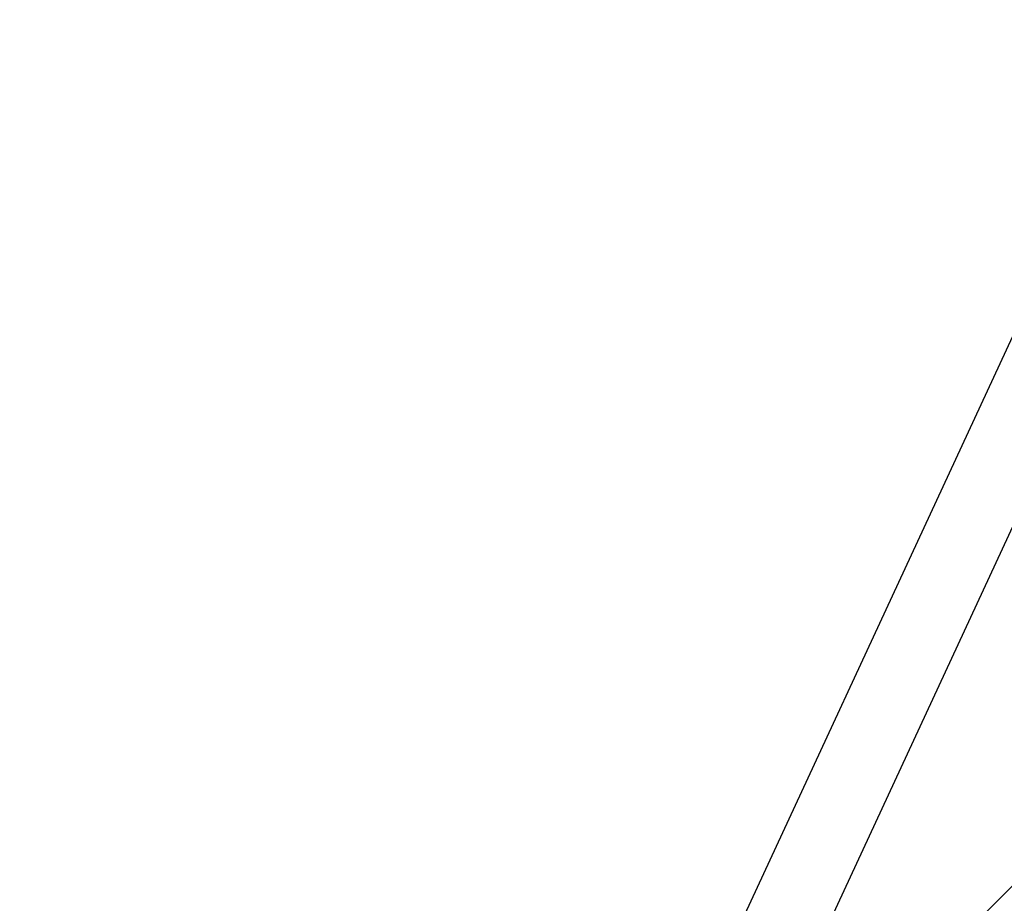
# Model space of a CAD drawing. Header units: millimetres. Extents: x -1690 to 192, y -898 to 54.
# Tile 240 of 256: x 143 to 162, y 1 to 18. Entities that reach past the tile are written whole.
import ezdxf

# ---------------------------------------------------------------- set-up
doc = ezdxf.new("R2010")
doc.units = ezdxf.units.MM
doc.header["$MEASUREMENT"] = 0
doc.layers.add('OVIDIO 186x93x72h', color=7, linetype='Continuous')

msp = doc.modelspace()

# ---------------------------------------------------------------- linework, layer by layer
at = {"layer": 'OVIDIO 186x93x72h', "extrusion": (-0.2655070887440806, 0.8812084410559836, -0.3911235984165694)}
for points in [[(-171.9453448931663, 657.2520896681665), (-126.3256090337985, 598.0319654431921)], [(-126.3256090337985, 598.0319654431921), (-171.9453448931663, 657.2520896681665)]]:
    msp.add_lwpolyline(points, dxfattribs=at)
at = {"layer": 'OVIDIO 186x93x72h', "extrusion": (-0.2028516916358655, -0.1089792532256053, 0.973126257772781)}
for points in [[(41.45678108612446, 164.8136896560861), (41.45678108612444, 325.4695341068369)], [(41.45678108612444, 325.4695341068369), (41.45678108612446, 164.8136896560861)]]:
    msp.add_lwpolyline(points, dxfattribs=at)
at = {"layer": 'OVIDIO 186x93x72h', "extrusion": (-0.2028516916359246, -0.1089792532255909, 0.9731262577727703)}
msp.add_lwpolyline([(41.75225108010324, 325.4695341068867), (41.75225108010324, 164.8136896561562)], dxfattribs=at)
at = {"layer": 'OVIDIO 186x93x72h', "extrusion": (-0.2653523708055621, 0.8812743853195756, -0.3910800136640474)}
msp.add_lwpolyline([(-168.6492176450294, 646.4297385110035), (-124.3362990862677, 588.8745936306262)], dxfattribs=at)
at = {"layer": 'OVIDIO 186x93x72h', "extrusion": (-0.2655604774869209, 0.8811853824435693, -0.3911393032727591)}
for points in [[(-126.348362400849, 596.592118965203), (-172.6686618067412, 656.7104145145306)], [(-172.6686618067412, 656.7104145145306), (-126.348362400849, 596.592118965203)]]:
    msp.add_lwpolyline(points, dxfattribs=at)
at = {"layer": 'OVIDIO 186x93x72h', "extrusion": (-0.2028516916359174, -0.1089792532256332, 0.9731262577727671)}
for points in [[(42.0477210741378, 325.4695341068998), (42.0477210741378, 164.8136896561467)], [(42.0477210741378, 164.8136896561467), (42.0477210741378, 325.4695341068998)]]:
    msp.add_lwpolyline(points, dxfattribs=at)
at = {"layer": 'OVIDIO 186x93x72h', "extrusion": (-0.2653515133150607, 0.8812750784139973, -0.3910790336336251)}
for points in [[(-168.8589736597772, 654.3917629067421), (-126.4753255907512, 599.342337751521)], [(-126.4753255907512, 599.342337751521), (-168.8589736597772, 654.3917629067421)]]:
    msp.add_lwpolyline(points, dxfattribs=at)
at = {"layer": 'OVIDIO 186x93x72h', "extrusion": (-0.2653515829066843, 0.8812750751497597, -0.3910789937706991)}
for points in [[(-126.6541006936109, 599.204337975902), (-169.0379344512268, 654.2539840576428)], [(-169.0379344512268, 654.2539840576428), (-126.6541006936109, 599.204337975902)]]:
    msp.add_lwpolyline(points, dxfattribs=at)
at = {"layer": 'OVIDIO 186x93x72h', "extrusion": (-0.2653523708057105, 0.8812743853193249, -0.3910800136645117)}
msp.add_lwpolyline([(-159.0073721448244, 607.9248539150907), (-117.1396566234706, 553.545622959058)], dxfattribs=at)
at = {"layer": 'OVIDIO 186x93x72h', "extrusion": (-0.2357022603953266, -0.2357022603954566, 0.9428090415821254)}
msp.add_lwpolyline([(95.66971142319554, 268.8695669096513), (95.66971142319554, 377.947370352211)], dxfattribs=at)
at = {"layer": 'OVIDIO 186x93x72h', "extrusion": (-0.2357022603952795, -0.2357022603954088, 0.9428090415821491)}
msp.add_lwpolyline([(96.6183947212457, 377.9473703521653), (96.6183947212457, 268.8695669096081)], dxfattribs=at)
at = {"layer": 'OVIDIO 186x93x72h', "extrusion": (-0.235702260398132, -0.2357022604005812, 0.942809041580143)}
msp.add_lwpolyline([(94.36872539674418, 365.6213327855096), (94.3687253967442, 260.2133463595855)], dxfattribs=at)
at = {"layer": 'OVIDIO 186x93x72h', "extrusion": (-0.2357022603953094, -0.2357022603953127, 0.9428090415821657)}
msp.add_lwpolyline([(98.51576131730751, 268.8695669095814), (98.51576131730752, 377.9473703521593)], dxfattribs=at)
at = {"layer": 'OVIDIO 186x93x72h', "extrusion": (-0.2357022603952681, -0.2357022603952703, 0.9428090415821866)}
msp.add_lwpolyline([(99.46444461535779, 377.9473703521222), (99.46444461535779, 268.8695669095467)], dxfattribs=at)
at = {"layer": 'OVIDIO 186x93x72h', "extrusion": (-0.2357022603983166, -0.2357022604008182, 0.9428090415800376)}
msp.add_lwpolyline([(93.59196606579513, 362.6118634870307), (93.59196606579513, 258.0715017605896)], dxfattribs=at)
at = {"layer": 'OVIDIO 186x93x72h', "extrusion": (-0.2028662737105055, -0.1089886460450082, 0.9731221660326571)}
for points in [[(42.45755028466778, 251.4805748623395), (42.45755028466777, 308.8617011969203)], [(42.45755028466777, 308.8617011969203), (42.45755028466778, 251.4805748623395)]]:
    msp.add_lwpolyline(points, dxfattribs=at)
at = {"layer": 'OVIDIO 186x93x72h', "extrusion": (-0.2028662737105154, -0.1089886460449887, 0.9731221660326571)}
msp.add_lwpolyline([(43.17049659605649, 251.4805748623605), (43.17049659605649, 308.8617011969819)], dxfattribs=at)
at = {"layer": 'OVIDIO 186x93x72h', "extrusion": (-0.2028626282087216, -0.1089862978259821, 0.9731231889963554)}
for points in [[(43.8832073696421, 251.4777138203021), (43.8832073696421, 308.8588401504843)], [(43.8832073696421, 308.8588401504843), (43.8832073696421, 251.4777138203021)]]:
    msp.add_lwpolyline(points, dxfattribs=at)
at = {"layer": 'OVIDIO 186x93x72h', "extrusion": (0.8811853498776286, -0.2655605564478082, -0.3911393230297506)}
for points in [[(80.37110066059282, 723.9573285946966), (34.050820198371, 663.8390746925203)], [(34.050820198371, 663.8390746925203), (80.37110066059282, 723.9573285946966)]]:
    msp.add_lwpolyline(points, dxfattribs=at)
at = {"layer": 'OVIDIO 186x93x72h', "extrusion": (0.8812084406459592, -0.2655070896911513, -0.3911235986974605)}
for points in [[(34.01726214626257, 665.2739588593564), (79.63699318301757, 724.494076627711)], [(79.63699318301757, 724.494076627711), (34.01726214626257, 665.2739588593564)]]:
    msp.add_lwpolyline(points, dxfattribs=at)
at = {"layer": 'OVIDIO 186x93x72h', "extrusion": (0.8812743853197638, -0.2653523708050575, -0.3910800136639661)}
msp.add_lwpolyline([(33.50719145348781, 655.0028838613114), (77.82005893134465, 712.5579623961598)], dxfattribs=at)
at = {"layer": 'OVIDIO 186x93x72h', "extrusion": (-0.1089792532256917, -0.2028516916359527, 0.9731262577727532)}
for points in [[(144.8035238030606, 270.732145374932), (144.8035238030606, 110.0763009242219)], [(144.8035238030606, 110.0763009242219), (144.8035238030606, 270.732145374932)]]:
    msp.add_lwpolyline(points, dxfattribs=at)
at = {"layer": 'OVIDIO 186x93x72h', "extrusion": (-0.1089792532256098, -0.2028516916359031, 0.9731262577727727)}
msp.add_lwpolyline([(145.0989937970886, 270.7321453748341), (145.0989937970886, 110.0763009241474)], dxfattribs=at)
at = {"layer": 'OVIDIO 186x93x72h', "extrusion": (-0.1089792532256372, -0.2028516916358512, 0.9731262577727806)}
for points in [[(145.3944637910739, 110.0763009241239), (145.3944637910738, 270.7321453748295)], [(145.3944637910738, 270.7321453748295), (145.3944637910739, 110.0763009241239)]]:
    msp.add_lwpolyline(points, dxfattribs=at)
at = {"layer": 'OVIDIO 186x93x72h', "extrusion": (0.8812743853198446, -0.2653523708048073, -0.3910800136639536)}
msp.add_lwpolyline([(31.6442408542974, 615.7906753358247), (73.51194346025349, 670.1698895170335)], dxfattribs=at)
at = {"layer": 'OVIDIO 186x93x72h', "extrusion": (0.8812750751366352, -0.2653515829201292, -0.3910789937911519)}
for points in [[(76.69818514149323, 721.4817138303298), (34.31452994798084, 666.4322996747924)], [(34.31452994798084, 666.4322996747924), (76.69818514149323, 721.4817138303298)]]:
    msp.add_lwpolyline(points, dxfattribs=at)
at = {"layer": 'OVIDIO 186x93x72h', "extrusion": (0.8812750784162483, -0.2653515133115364, -0.391079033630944)}
for points in [[(76.51921172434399, 721.6194968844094), (34.13538483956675, 666.5698394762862)], [(34.13538483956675, 666.5698394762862), (76.51921172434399, 721.6194968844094)]]:
    msp.add_lwpolyline(points, dxfattribs=at)
at = {"layer": 'OVIDIO 186x93x72h', "extrusion": (-0.04629577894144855, -0.02146384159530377, 0.9986971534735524)}
msp.add_lwpolyline([(39.90756268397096, 79.46661039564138), (39.90756268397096, 179.9778287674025)], dxfattribs=at)
at = {"layer": 'OVIDIO 186x93x72h'}
msp.add_lwpolyline([(148.51868204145, -11.73552853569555), (184.7100369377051, 24.45582636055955)], dxfattribs=at)
at = {"layer": 'OVIDIO 186x93x72h', "extrusion": (-0.04629577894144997, -0.02146384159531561, 0.9986971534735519)}
msp.add_lwpolyline([(41.39375177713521, 78.49837837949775), (41.39375177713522, 179.8028227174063)], dxfattribs=at)
at = {"layer": 'OVIDIO 186x93x72h', "extrusion": (-0.108985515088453, -0.2028614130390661, 0.9731235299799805)}
for points in [[(142.9683396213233, 196.7402476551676), (142.9683396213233, 254.1213739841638)], [(142.9683396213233, 254.1213739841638), (142.9683396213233, 196.7402476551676)]]:
    msp.add_lwpolyline(points, dxfattribs=at)
at = {"layer": 'OVIDIO 186x93x72h', "extrusion": (-0.1089886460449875, -0.2028662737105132, 0.9731221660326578)}
msp.add_lwpolyline([(143.6810836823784, 196.7445005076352), (143.6810836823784, 254.1256268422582)], dxfattribs=at)
at = {"layer": 'OVIDIO 186x93x72h', "extrusion": (-0.1089886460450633, -0.202866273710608, 0.9731221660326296)}
for points in [[(144.3940299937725, 196.7445005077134), (144.3940299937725, 254.1256268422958)], [(144.3940299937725, 254.1256268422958), (144.3940299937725, 196.7445005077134)]]:
    msp.add_lwpolyline(points, dxfattribs=at)
at = {"layer": 'OVIDIO 186x93x72h', "extrusion": (0.4726049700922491, 0.4948070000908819, 0.7292534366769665)}
msp.add_lwpolyline([(-108.9319595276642, 384.8092523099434), (-108.9301364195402, 384.9008066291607), (-108.9311162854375, 384.9926759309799), (-108.9349235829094, 385.0847320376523), (-108.9415749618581, 385.1768447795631), (-108.9510790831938, 385.2688825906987), (-108.9634364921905, 385.3607131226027), (-108.9786395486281, 385.452203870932), (-108.9966724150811, 385.5432228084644), (-109.0175111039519, 385.6336390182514), (-109.0411235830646, 385.7233233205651), (-109.0674699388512, 385.8121488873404), (-109.0965025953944, 385.8999918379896), (-109.128166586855, 385.9867318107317), (-109.1623998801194, 386.0722525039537), (-109.1991337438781, 386.1564421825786), (-109.2382931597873, 386.2391941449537)], dxfattribs=at)
at = {"layer": 'OVIDIO 186x93x72h', "extrusion": (0.9998841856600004, 0.0002316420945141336, 0.01521714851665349)}
msp.add_lwpolyline([(0.5580375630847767, -5.255766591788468), (11.09942312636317, 687.1540143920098)], dxfattribs=at)
at = {"layer": 'OVIDIO 186x93x72h', "extrusion": (-0.02146384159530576, -0.04629577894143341, 0.998697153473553)}
msp.add_lwpolyline([(141.8247980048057, 11.44383040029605), (141.8247980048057, 112.7464600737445)], dxfattribs=at)
at = {"layer": 'OVIDIO 186x93x72h', "extrusion": (-0.02146384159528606, -0.04629577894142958, 0.9986971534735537)}
msp.add_lwpolyline([(143.3107285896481, 12.40762905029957), (143.3107285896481, 112.9206646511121)], dxfattribs=at)
at = {"layer": 'OVIDIO 186x93x72h', "extrusion": (0.0003781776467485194, 0.0003781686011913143, 0.9999998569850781)}
for points in [[(172.5261403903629, 1.311369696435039), (153.9997171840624, -17.21460773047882)], [(153.9997171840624, -17.21460773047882), (172.5261403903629, 1.311369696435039)]]:
    msp.add_lwpolyline(points, dxfattribs=at)

doc.saveas('drawing.dxf')
